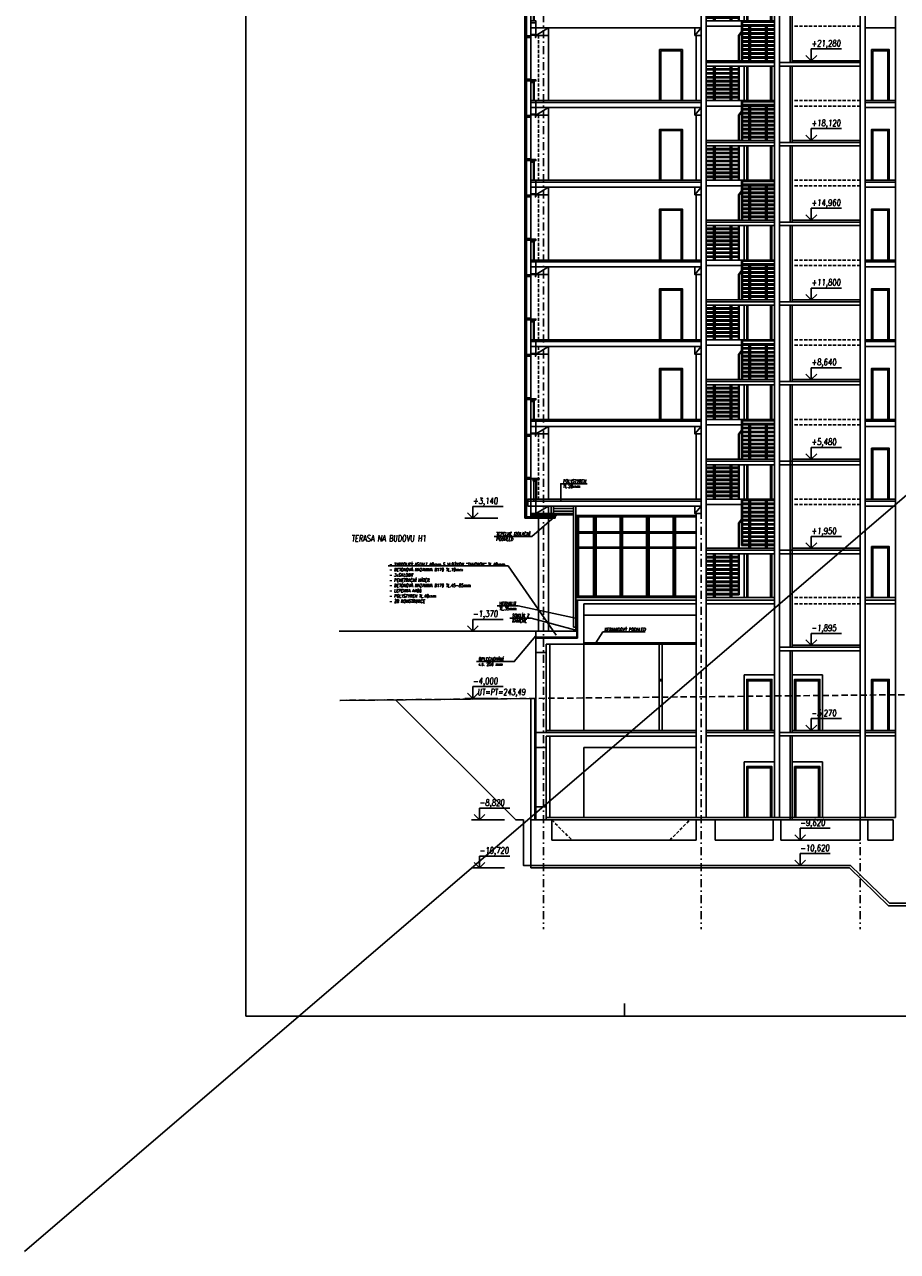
# Model space of a CAD drawing. Header units: millimetres. Extents: x -24606338 to 439687, y 151354 to 480404.
# Tile 83 of 93: x 230993 to 265587, y 315260 to 363900. Entities that reach past the tile are written whole.
import ezdxf

# ---------------------------------------------------------------- set-up
doc = ezdxf.new("R2010")
doc.units = ezdxf.units.MM
for name, pattern in [('DASHED', [0.75, 0.5, -0.25]), ('ČERCHOVANÁ', [25.4, 12.7, -6.35, 0, -6.35]), ('ČÁRKOVANÁ', [19.05, 12.7, -6.35])]:
    doc.linetypes.add(name, pattern=pattern)
for name, color, linetype in [('DVERE', 4, 'Continuous'), ('KOTY', 7, 'Continuous'), ('KOTY-DVERE', 8, 'Continuous'), ('LEGENDA', 7, 'Continuous'), ('NOVA', 240, 'Continuous'), ('OSY', 7, 'Continuous'), ('TENKA', 4, 'Continuous'), ('TLUSTA', 2, 'Continuous')]:
    doc.layers.add(name, color=color, linetype=linetype)
doc.styles.add('CS-ROMANS', font='romans.shx', dxfattribs={"width": 0.75, "oblique": 5})
doc.styles.add('CS-ROMANS_100', font='romans.shx', dxfattribs={"width": 0.75, "oblique": 5, "height": 200})
doc.styles.add('ROMANS', font='romans.shx', dxfattribs={"width": 0.75, "oblique": 5, "height": 200})
doc.linetypes.add('IZOLACE', pattern='A,0.00254,-2.54,[134,ltypeshp.shx,S=2.54,R=0,X=-2.54,Y=0],-5.08,[134,ltypeshp.shx,S=2.54,R=180,X=2.54,Y=0],-2.54', length=10.16254)

# ---------------------------------------------------------------- blocks, each defined once
blk = doc.blocks.new('BUDOVA_A_schodiste_pohled')
at = {"layer": 'DVERE'}
for points in [[(2700, 2945), (2700, 1580), (1500, 1580), (1500, 2945)], [(1600, 2945), (1600, 1580), (2600, 1580), (2600, 2945)], [(1650, 2945), (1650, 1580), (2550, 1580), (2550, 2945)]]:
    blk.add_lwpolyline(points, dxfattribs=at)
at = {"layer": 'TENKA'}
for points in [[(290, 1580), (290, 2945)], [(350, 1580), (350, 2945)], [(950, 1580), (950, 2945)], [(1010, 1580), (1010, 2945)], [(1270, 1580), (1270, 2945)], [(1300, 1580), (1300, 2945)], [(290, 2844), (0, 2844)], [(290, 2794), (0, 2794)], [(290, 2686), (0, 2686)], [(290, 2636), (0, 2636)], [(290, 2528), (0, 2528)], [(290, 2478), (0, 2478)], [(950, 2844), (350, 2844)], [(950, 2794), (350, 2794)], [(950, 2686), (350, 2686)], [(950, 2636), (350, 2636)], [(950, 2528), (350, 2528)], [(950, 2478), (350, 2478)], [(1270, 2844), (1010, 2844)], [(1270, 2794), (1010, 2794)], [(1270, 2686), (1010, 2686)], [(1270, 2636), (1010, 2636)], [(1270, 2528), (1010, 2528)], [(1270, 2478), (1010, 2478)], [(290, 2370), (0, 2370)], [(290, 2320), (0, 2320)], [(290, 2212), (0, 2212)], [(290, 2162), (0, 2162)], [(290, 2054), (0, 2054)], [(290, 2004), (0, 2004)], [(950, 2370), (350, 2370)], [(950, 2320), (350, 2320)], [(950, 2212), (350, 2212)], [(950, 2162), (350, 2162)], [(950, 2054), (350, 2054)], [(950, 2004), (350, 2004)], [(1270, 2370), (1010, 2370)], [(1270, 2320), (1010, 2320)], [(1270, 2212), (1010, 2212)], [(1270, 2162), (1010, 2162)], [(1270, 2054), (1010, 2054)], [(1270, 2004), (1010, 2004)], [(290, 1896), (0, 1896)], [(290, 1846), (0, 1846)], [(290, 1738), (0, 1738)], [(290, 1688), (0, 1688)], [(1400, 1580), (0, 1580)], [(950, 1896), (350, 1896)], [(950, 1846), (350, 1846)], [(950, 1738), (350, 1738)], [(950, 1688), (350, 1688)], [(1270, 1896), (1010, 1896)], [(1270, 1846), (1010, 1846)], [(1270, 1738), (1010, 1738)], [(1270, 1688), (1010, 1688)], [(1400, 1580), (1400, 0)], [(1400, 1580), (2700, 1580)], [(1430, 1580), (1430, 0)], [(1430, 1530), (2700, 1530)], [(1400, 1365), (0, 1365)], [(1430, 1422), (2700, 1422)], [(1430, 1372), (2700, 1372)], [(1430, 1264), (2700, 1264)], [(1430, 1214), (2700, 1214)], [(1430, 1106), (2700, 1106)], [(1430, 1056), (2700, 1056)], [(1690, 1264), (1690, 1372)], [(1690, 1106), (1690, 1214)], [(1690, 948), (1690, 1056)], [(1750, 1264), (1750, 1372)], [(1750, 1106), (1750, 1214)], [(1750, 948), (1750, 1056)], [(2350, 1264), (2350, 1372)], [(2350, 1106), (2350, 1214)], [(2350, 948), (2350, 1056)], [(2410, 1264), (2410, 1372)], [(2410, 1106), (2410, 1214)], [(2410, 948), (2410, 1056)], [(1430, 948), (2700, 948)], [(1430, 898), (2700, 898)], [(1430, 790), (2700, 790)], [(1430, 740), (2700, 740)], [(1430, 632), (2700, 632)], [(1430, 582), (2700, 582)], [(1690, 790), (1690, 898)], [(1690, 632), (1690, 740)], [(1690, 474), (1690, 582)], [(1750, 790), (1750, 898)], [(1750, 632), (1750, 740)], [(1750, 474), (1750, 582)], [(2350, 790), (2350, 898)], [(2350, 632), (2350, 740)], [(2350, 474), (2350, 582)], [(2410, 790), (2410, 898)], [(2410, 632), (2410, 740)], [(2410, 474), (2410, 582)], [(1430, 474), (2700, 474)], [(1430, 424), (2700, 424)], [(1430, 316), (2700, 316)], [(1430, 266), (2700, 266)], [(1430, 158), (2700, 158)], [(1430, 108), (2700, 108)], [(1690, 316), (1690, 424)], [(1690, 158), (1690, 266)], [(1690, 0), (1690, 108)], [(1750, 316), (1750, 424)], [(1750, 158), (1750, 266)], [(1750, 0), (1750, 108)], [(2350, 316), (2350, 424)], [(2350, 158), (2350, 266)], [(2350, 0), (2350, 108)], [(2410, 316), (2410, 424)], [(2410, 158), (2410, 266)], [(2410, 0), (2410, 108)]]:
    blk.add_lwpolyline(points, dxfattribs=at)
at = {"layer": 'TENKA', "color": 7}
for points in [[(1400, 1158), (1270, 1000)], [(1270, 0), (1270, 1000)], [(1400, 1122), (1300, 1000)], [(1300, 0), (1300, 1000)]]:
    blk.add_lwpolyline(points, dxfattribs=at)
blk = doc.blocks.new('VÝŠKOVÁ KÓTA 1')
at = {"ltscale": 0.25}
for p, q in [((0, 0), (-1.7, 1.7)), ((0, 3.76), (9.59, 3.76)), ((0, 0), (0, 3.76)), ((0, 0), (1.7, 1.7))]:
    blk.add_line(p, q, dxfattribs=at)
at = {"style": 'ROMANS', "oblique": 5, "width": 0.8}
blk.add_attdef('VÝŠKA', (0, 4.54), '', height=2, dxfattribs=at)
blk = doc.blocks.new('A$C2F1015B4')
at = {"layer": 'NOVA'}
for points in [[(-441, 2502), (-200, 2502), (-200, 2568), (-441, 2568)], [(0, 2592), (-200, 2592), (-200, 2617), (0, 2617)], [(0, 2502), (-25, 2502), (-25, 2592), (0, 2592)], [(-441, 788), (-200, 788), (-200, 852), (-441, 852)], [(-200, 820), (0, 820), (0, 780), (-20, 780), (-20, 800), (-200, 800)], [(-200, 800), (-34, 800), (-34, 780), (-200, 780)], [(-200, 780), (-100, 780), (-100, 715), (-200, 715)], [(0, -75), (-200, -75), (-200, 0), (0, 0)], [(0, -275), (-200, -275), (-200, -75), (0, -75)]]:
    blk.add_lwpolyline(points, close=True, dxfattribs=at)
for points in [[(-441, -592), (-441, 2568)], [(-411, 852), (-411, 2502)], [(-371, 852), (-371, 2502)], [(-200, -592), (-200, 2568)], [(-411, -592), (-411, 788)], [(-371, -592), (-371, 788)], [(-100, 780), (-100, 0)], [(-75, 800), (-75, 0)]]:
    blk.add_lwpolyline(points, dxfattribs=at)

msp = doc.modelspace()

# ---------------------------------------------------------------- linework, layer by layer
at = {"layer": 'DVERE'}
for points in [[(256162.025, 360885.271), (257062.025, 360885.271), (257062.025, 362905.271), (256162.025, 362905.271)], [(256212.025, 360885.271), (257012.025, 360885.271), (257012.025, 362855.271), (256212.025, 362855.271)], [(264562.027, 360885.271), (265262.027, 360885.271), (265262.027, 362905.271), (264562.027, 362905.271)], [(264612.027, 360885.271), (265212.027, 360885.271), (265212.027, 362855.271), (264612.027, 362855.271)], [(256162.025, 357725.271), (257062.025, 357725.271), (257062.025, 359745.271), (256162.025, 359745.271)], [(256212.025, 357725.271), (257012.025, 357725.271), (257012.025, 359695.271), (256212.025, 359695.271)], [(264562.027, 357725.271), (265262.027, 357725.271), (265262.027, 359745.271), (264562.027, 359745.271)], [(264612.027, 357725.271), (265212.027, 357725.271), (265212.027, 359695.271), (264612.027, 359695.271)], [(256162.025, 354565.271), (257062.025, 354565.271), (257062.025, 356585.271), (256162.025, 356585.271)], [(256212.025, 354565.271), (257012.025, 354565.271), (257012.025, 356535.271), (256212.025, 356535.271)], [(264562.027, 354565.271), (265262.027, 354565.271), (265262.027, 356585.271), (264562.027, 356585.271)], [(264612.027, 354565.271), (265212.027, 354565.271), (265212.027, 356535.271), (264612.027, 356535.271)], [(256162.025, 351405.271), (257062.025, 351405.271), (257062.025, 353425.271), (256162.025, 353425.271)], [(256212.025, 351405.271), (257012.025, 351405.271), (257012.025, 353375.271), (256212.025, 353375.271)], [(264562.027, 351405.271), (265262.027, 351405.271), (265262.027, 353425.271), (264562.027, 353425.271)], [(264612.027, 351405.271), (265212.027, 351405.271), (265212.027, 353375.271), (264612.027, 353375.271)], [(256162.025, 348245.271), (257062.025, 348245.271), (257062.025, 350265.271), (256162.025, 350265.271)], [(256212.025, 348245.271), (257012.025, 348245.271), (257012.025, 350215.271), (256212.025, 350215.271)], [(264562.027, 348245.271), (265262.027, 348245.271), (265262.027, 350265.271), (264562.027, 350265.271)], [(264612.027, 348245.271), (265212.027, 348245.271), (265212.027, 350215.271), (264612.027, 350215.271)], [(264562.027, 345085.271), (265262.027, 345085.271), (265262.027, 347105.271), (264562.027, 347105.271)], [(264612.027, 345085.271), (265212.027, 345085.271), (265212.027, 347055.271), (264612.027, 347055.271)], [(264562.027, 341185.271), (265262.027, 341185.271), (265262.027, 343205.271), (264562.027, 343205.271)], [(264612.027, 341185.271), (265212.027, 341185.271), (265212.027, 343155.271), (264612.027, 343155.271)], [(259512.025, 338115.271), (260712.025, 338115.271), (260712.025, 335915.271), (259512.025, 335915.271)], [(261412.025, 338115.271), (262612.025, 338115.271), (262612.025, 335915.271), (261412.025, 335915.271)], [(256137.025, 337935.271), (256262.025, 337935.271), (256262.025, 337885.271), (256137.025, 337885.271)], [(256137.025, 335915.271), (256262.025, 335915.271), (256262.025, 337935.271), (256137.025, 337935.271)], [(259612.025, 335915.271), (260612.025, 335915.271), (260612.025, 337935.271), (259612.025, 337935.271)], [(259662.025, 335915.271), (260562.025, 335915.271), (260562.025, 337885.271), (259662.025, 337885.271)], [(261512.025, 335915.271), (262512.025, 335915.271), (262512.025, 337935.271), (261512.025, 337935.271)], [(261562.025, 335915.271), (262462.025, 335915.271), (262462.025, 337885.271), (261562.025, 337885.271)], [(264562.027, 335915.271), (265262.027, 335915.271), (265262.027, 337935.271), (264562.027, 337935.271)], [(264612.027, 335915.271), (265212.027, 335915.271), (265212.027, 337885.271), (264612.027, 337885.271)], [(259512.025, 334665.271), (260712.025, 334665.271), (260712.025, 332465.271), (259512.025, 332465.271)], [(261412.025, 334665.271), (262612.025, 334665.271), (262612.025, 332465.271), (261412.025, 332465.271)], [(259612.025, 332465.271), (260612.025, 332465.271), (260612.025, 334485.271), (259612.025, 334485.271)], [(259662.025, 332465.271), (260562.025, 332465.271), (260562.025, 334435.271), (259662.025, 334435.271)], [(261512.025, 332465.271), (262512.025, 332465.271), (262512.025, 334485.271), (261512.025, 334485.271)], [(261562.025, 332465.271), (262462.025, 332465.271), (262462.025, 334435.271), (261562.025, 334435.271)]]:
    msp.add_lwpolyline(points, close=True, dxfattribs=at)
for points in [[(260712.025, 346450.271), (260712.025, 345085.271), (259512.025, 345085.271), (259512.025, 346450.271)], [(259612.025, 346450.271), (259612.025, 345085.271), (260612.025, 345085.271), (260612.025, 346450.271)], [(259662.025, 346450.271), (259662.025, 345085.271), (260562.025, 345085.271), (260562.025, 346450.271)], [(260712.025, 342920.271), (260712.025, 341185.271), (259512.025, 341185.271), (259512.025, 342920.271)], [(259612.025, 342920.271), (259612.025, 341185.271), (260612.025, 341185.271), (260612.025, 342920.271)], [(259662.025, 342920.271), (259662.025, 341185.271), (260562.025, 341185.271), (260562.025, 342920.271)], [(265412.025, 332365.271), (265412.025, 331565.271)], [(257612.025, 331565.271), (251887.025, 331565.271)], [(260662.025, 331565.271), (258362.025, 331565.271)], [(264112.025, 331565.271), (260962.025, 331565.271)], [(265412.025, 331565.271), (264412.025, 331565.271)], [(263727.489, 330565.271), (251062.025, 330565.271)], [(263687.025, 330465.271), (251062.025, 330465.271)], [(268187.025, 328965.271), (265237.025, 328965.271)], [(268146.56, 329065.271), (265277.489, 329065.271)]]:
    msp.add_lwpolyline(points, dxfattribs=at)
at = {"layer": 'KOTY', "linetype": 'ByBlock'}
for p, q in [((261850.888, 362465.271), (263167.982, 362465.271)), ((261850.888, 359305.271), (263167.982, 359305.271)), ((261850.888, 356145.271), (263167.982, 356145.271)), ((261850.888, 352985.271), (263167.982, 352985.271)), ((261850.888, 349825.271), (263167.982, 349825.271)), ((261850.888, 346665.271), (263167.982, 346665.271)), ((248436.931, 344325.271), (249754.026, 344325.271)), ((261850.888, 343135.271), (263167.982, 343135.271)), ((248436.931, 339850.271), (249754.026, 339850.271)), ((261850.888, 339290.271), (263167.982, 339290.271)), ((248436.931, 337185.271), (249754.026, 337185.271)), ((261850.888, 335915.271), (263167.982, 335915.271)), ((248699.934, 332365.271), (250017.028, 332365.271)), ((261405.024, 331565.271), (262722.119, 331565.271)), ((248699.934, 330465.271), (250017.028, 330465.271)), ((261405.024, 330565.271), (262722.119, 330565.271))]:
    msp.add_line(p, q, dxfattribs=at)
at = {"layer": 'KOTY-DVERE'}
for points in [[(253291.017, 345695.793), (252245.985, 345695.793), (252245.985, 345047.382)], [(249598.579, 343603.394), (251099.106, 343603.394), (252090.538, 344460.271)], [(245399.144, 342443.96), (250154.149, 342443.96), (252060.539, 339692.717)], [(249720.007, 340851.097), (250559.299, 340851.097), (252899.86, 340347.771)], [(250230.018, 340367.044), (251069.31, 340367.044), (252842.025, 339895.184)], [(248900.789, 338644.532), (250401.316, 338644.532), (251262.025, 339663.576)], [(255593.478, 339821.308), (253912.596, 339821.308), (253638.187, 339390.271)]]:
    msp.add_lwpolyline(points, dxfattribs=at)
at = {"layer": 'LEGENDA'}
msp.add_line((230993.257, 315260.417), (395662.394, 456533.214), dxfattribs=at)
msp.add_lwpolyline([(239766.879, 324585.271), (296766.879, 324585.271), (296766.879, 413685.271), (239766.879, 413685.271)], close=True, dxfattribs=at)
msp.add_lwpolyline([(254766.879, 324585.271), (254766.879, 325085.271)], dxfattribs=at)
at = {"layer": 'NOVA', "linetype": 'IZOLACE', "ltscale": 9.5}
for p, q in [((251862.025, 344510.271), (251862.025, 344810.271)), ((251962.025, 344710.271), (252742.025, 344710.271))]:
    msp.add_line(p, q, dxfattribs=at)
at = {"layer": 'NOVA'}
for p, q in [((251962.025, 344349.199), (251962.025, 344810.271)), ((251962.025, 344610.271), (252742.025, 344610.271)), ((251992.025, 344349.199), (251992.025, 344515.271)), ((252022.025, 344325.271), (252022.025, 344460.271))]:
    msp.add_line(p, q, dxfattribs=at)
for points in [[(250821.081, 347587.771), (251062.025, 347587.771), (251062.025, 347652.771), (250821.081, 347652.771)], [(251262.025, 347677.771), (251062.025, 347677.771), (251062.025, 347702.771), (251262.025, 347702.771)], [(251262.025, 347587.771), (251237.025, 347587.771), (251237.025, 347677.771), (251262.025, 347677.771)], [(250821.081, 345872.771), (251062.025, 345872.771), (251062.025, 345937.771), (250821.081, 345937.771)], [(251062.025, 345905.271), (251382.025, 345905.271), (251382.025, 345865.271), (251362.025, 345865.271), (251362.025, 345885.271), (251062.025, 345885.271)], [(251148.686, 345885.271), (251348.525, 345885.271), (251348.525, 345865.271), (251148.686, 345865.271)], [(251155.983, 345865.271), (251255.983, 345865.271), (251255.983, 345800.271), (251155.983, 345800.271)], [(251262.025, 345010.271), (250942.025, 345010.271), (250942.025, 345085.271), (251262.025, 345085.271)], [(251262.025, 344810.271), (250942.025, 344810.271), (250942.025, 345010.271), (251262.025, 345010.271)], [(250821.081, 344325.271), (251062.025, 344325.271), (251062.025, 344390.271), (250821.081, 344390.271)]]:
    msp.add_lwpolyline(points, close=True, dxfattribs=at)
for points in [[(250821.081, 344390.271), (250821.081, 347652.771)], [(250851.081, 345937.771), (250851.081, 347587.771)], [(250891.081, 345937.771), (250891.081, 347587.771)], [(251062.025, 344390.271), (251062.025, 347652.771)], [(250851.081, 344390.271), (250851.081, 345872.771)], [(250891.081, 344390.271), (250891.081, 345872.771)], [(251180.983, 345865.271), (251180.983, 345010.271)], [(251255.983, 345865.271), (251255.983, 345085.271)], [(251280.983, 345885.271), (251280.983, 345085.271)], [(251262.025, 344510.271), (251062.025, 344510.271)], [(251062.025, 344410.271), (251962.025, 344410.271)], [(251062.025, 344380.271), (251962.025, 344380.271)], [(251962.025, 344510.271), (251762.025, 344510.271)], [(252742.025, 344515.271), (251962.025, 344515.271)], [(252742.025, 344485.271), (251992.025, 344485.271)], [(252742.025, 344460.271), (252022.025, 344460.271)], [(250942.025, 344325.271), (252022.025, 344325.271)], [(251062.025, 344350.271), (252022.025, 344350.271)]]:
    msp.add_lwpolyline(points, dxfattribs=at)
at = {"layer": 'NOVA', "linetype": 'IZOLACE', "ltscale": 4.5}
msp.add_lwpolyline([(251062.025, 344460.271), (251962.025, 344460.271)], dxfattribs=at)
at = {"layer": 'NOVA', "linetype": 'IZOLACE', "ltscale": 2.5}
msp.add_lwpolyline([(251062.025, 344380.271), (251962.025, 344380.271)], dxfattribs=at)
at = {"layer": 'OSY', "linetype": 'ČERCHOVANÁ', "ltscale": 25}
for p, q in [((251562.025, 404960.271), (251562.025, 328042.048)), ((257812.025, 404960.271), (257812.025, 328042.048)), ((264112.025, 404960.271), (264112.025, 328042.048)), ((264112.025, 353449.137), (264112.025, 344671.729))]:
    msp.add_line(p, q, dxfattribs=at)
at = {"layer": 'OSY', "linetype": 'DASHED', "ltscale": 500}
msp.add_lwpolyline([(243494.447, 337106.841), (282492.112, 337500.604)], dxfattribs=at)
at = {"layer": 'TENKA'}
for points in [[(260712.025, 363830.271), (258012.025, 363830.271)], [(251262.025, 363470.271), (251762.025, 363770.271)], [(251762.025, 363770.271), (251762.025, 360885.271)], [(257562.025, 363470.271), (257812.025, 363770.271)], [(257612.025, 363470.271), (257612.025, 360885.271)], [(260712.025, 362390.271), (258012.025, 362390.271)], [(264112.025, 362390.271), (261412.025, 362390.271)], [(257812.025, 360810.271), (251262.025, 360810.271)], [(251262.025, 360310.271), (251762.025, 360610.271)], [(251762.025, 360610.271), (251762.025, 357725.271)], [(257562.025, 360310.271), (257812.025, 360610.271)], [(260712.025, 360885.271), (258012.025, 360885.271)], [(260712.025, 360670.271), (258012.025, 360670.271)], [(265512.025, 360810.271), (264312.025, 360810.271)], [(257612.025, 360310.271), (257612.025, 357725.271)], [(260712.025, 359230.271), (258012.025, 359230.271)], [(264112.025, 359230.271), (261412.025, 359230.271)], [(257812.025, 357650.271), (251262.025, 357650.271)], [(260712.025, 357725.271), (258012.025, 357725.271)], [(260712.025, 357510.271), (258012.025, 357510.271)], [(265512.025, 357650.271), (264312.025, 357650.271)], [(251262.025, 357150.271), (251762.025, 357450.271)], [(251762.025, 357450.271), (251762.025, 354565.271)], [(257562.025, 357150.271), (257812.025, 357450.271)], [(257612.025, 357150.271), (257612.025, 354565.271)], [(260712.025, 356070.271), (258012.025, 356070.271)], [(264112.025, 356070.271), (261412.025, 356070.271)], [(257812.025, 354490.271), (251262.025, 354490.271)], [(251262.025, 353990.271), (251762.025, 354290.271)], [(251762.025, 354290.271), (251762.025, 351405.271)], [(257562.025, 353990.271), (257812.025, 354290.271)], [(260712.025, 354565.271), (258012.025, 354565.271)], [(260712.025, 354350.271), (258012.025, 354350.271)], [(265512.025, 354490.271), (264312.025, 354490.271)], [(257612.025, 353990.271), (257612.025, 351405.271)], [(260712.025, 352910.271), (258012.025, 352910.271)], [(264112.025, 352910.271), (261412.025, 352910.271)], [(257812.025, 351330.271), (251262.025, 351330.271)], [(260712.025, 351405.271), (258012.025, 351405.271)], [(260712.025, 351190.271), (258012.025, 351190.271)], [(265512.025, 351330.271), (264312.025, 351330.271)], [(251262.025, 350830.271), (251762.025, 351130.271)], [(251762.025, 351130.271), (251762.025, 348245.271)], [(257562.025, 350830.271), (257812.025, 351130.271)], [(257612.025, 350830.271), (257612.025, 348245.271)], [(260712.025, 349750.271), (258012.025, 349750.271)], [(264112.025, 349750.271), (261412.025, 349750.271)], [(257812.025, 348170.271), (251262.025, 348170.271)], [(251262.025, 347670.271), (251762.025, 347970.271)], [(251762.025, 347970.271), (251762.025, 345085.271)], [(257562.025, 347670.271), (257812.025, 347970.271)], [(265512.025, 348170.271), (264312.025, 348170.271)], [(257612.025, 347670.271), (257612.025, 345085.271)], [(260712.025, 346590.271), (258012.025, 346590.271)], [(258302.025, 346349.271), (258012.025, 346349.271)], [(258302.025, 345085.271), (258302.025, 346450.271)], [(258362.025, 345085.271), (258362.025, 346450.271)], [(258962.025, 346349.271), (258362.025, 346349.271)], [(258962.025, 345085.271), (258962.025, 346450.271)], [(259022.025, 345085.271), (259022.025, 346450.271)], [(259282.025, 346349.271), (259022.025, 346349.271)], [(259282.025, 345085.271), (259282.025, 346450.271)], [(259312.025, 345085.271), (259312.025, 346450.271)], [(264112.025, 346590.271), (261412.025, 346590.271)], [(258302.025, 346299.271), (258012.025, 346299.271)], [(258302.025, 346191.271), (258012.025, 346191.271)], [(258302.025, 346141.271), (258012.025, 346141.271)], [(258302.025, 346033.271), (258012.025, 346033.271)], [(258302.025, 345983.271), (258012.025, 345983.271)], [(258302.025, 345875.271), (258012.025, 345875.271)], [(258962.025, 346299.271), (258362.025, 346299.271)], [(258962.025, 346191.271), (258362.025, 346191.271)], [(258962.025, 346141.271), (258362.025, 346141.271)], [(258962.025, 346033.271), (258362.025, 346033.271)], [(258962.025, 345983.271), (258362.025, 345983.271)], [(258962.025, 345875.271), (258362.025, 345875.271)], [(259282.025, 346299.271), (259022.025, 346299.271)], [(259282.025, 346191.271), (259022.025, 346191.271)], [(259282.025, 346141.271), (259022.025, 346141.271)], [(259282.025, 346033.271), (259022.025, 346033.271)], [(259282.025, 345983.271), (259022.025, 345983.271)], [(259282.025, 345875.271), (259022.025, 345875.271)], [(258302.025, 345825.271), (258012.025, 345825.271)], [(258302.025, 345717.271), (258012.025, 345717.271)], [(258302.025, 345667.271), (258012.025, 345667.271)], [(258302.025, 345559.271), (258012.025, 345559.271)], [(258302.025, 345509.271), (258012.025, 345509.271)], [(258302.025, 345401.271), (258012.025, 345401.271)], [(258302.025, 345351.271), (258012.025, 345351.271)], [(258962.025, 345825.271), (258362.025, 345825.271)], [(258962.025, 345717.271), (258362.025, 345717.271)], [(258962.025, 345667.271), (258362.025, 345667.271)], [(258962.025, 345559.271), (258362.025, 345559.271)], [(258962.025, 345509.271), (258362.025, 345509.271)], [(258962.025, 345401.271), (258362.025, 345401.271)], [(258962.025, 345351.271), (258362.025, 345351.271)], [(259282.025, 345825.271), (259022.025, 345825.271)], [(259282.025, 345717.271), (259022.025, 345717.271)], [(259282.025, 345667.271), (259022.025, 345667.271)], [(259282.025, 345559.271), (259022.025, 345559.271)], [(259282.025, 345509.271), (259022.025, 345509.271)], [(259282.025, 345401.271), (259022.025, 345401.271)], [(259282.025, 345351.271), (259022.025, 345351.271)], [(257812.025, 345010.271), (251262.025, 345010.271)], [(258302.025, 345243.271), (258012.025, 345243.271)], [(258302.025, 345193.271), (258012.025, 345193.271)], [(259412.025, 345085.271), (258012.025, 345085.271)], [(259412.025, 344870.271), (258012.025, 344870.271)], [(258962.025, 345243.271), (258362.025, 345243.271)], [(258962.025, 345193.271), (258362.025, 345193.271)], [(259282.025, 345243.271), (259022.025, 345243.271)], [(259282.025, 345193.271), (259022.025, 345193.271)], [(259412.025, 345085.271), (260712.025, 345085.271)], [(259412.025, 345085.271), (259412.025, 343247.771), (260712.025, 343247.771)], [(259442.025, 345085.271), (259442.025, 343247.771)], [(259442.025, 345035.271), (260712.025, 345035.271)], [(259442.025, 344922.771), (260712.025, 344922.771)], [(259442.025, 344872.771), (260712.025, 344872.771)], [(259702.025, 344922.771), (259702.025, 345035.271)], [(259702.025, 344760.271), (259702.025, 344872.771)], [(259762.025, 344922.771), (259762.025, 345035.271)], [(259762.025, 344760.271), (259762.025, 344872.771)], [(260362.025, 344922.771), (260362.025, 345035.271)], [(260362.025, 344760.271), (260362.025, 344872.771)], [(260422.025, 344922.771), (260422.025, 345035.271)], [(260422.025, 344760.271), (260422.025, 344872.771)], [(265512.025, 345010.271), (264312.025, 345010.271)], [(251262.025, 344510.271), (251762.025, 344810.271)], [(251362.025, 344510.271), (251362.025, 339850.271)], [(251762.025, 344810.271), (251762.025, 339850.271)], [(252742.025, 344810.271), (252742.025, 340005.271)], [(252842.025, 344810.271), (252842.025, 341185.271)], [(257612.025, 344435.271), (252842.025, 344435.271)], [(257612.025, 344385.271), (252842.025, 344385.271)], [(252892.025, 344435.271), (252892.025, 341185.271)], [(252942.025, 344435.271), (252942.025, 341185.271)], [(253542.025, 344435.271), (253542.025, 341185.271)], [(253592.025, 344435.271), (253592.025, 341185.271)], [(253642.025, 344435.271), (253642.025, 341185.271)], [(254592.025, 344435.271), (254592.025, 341185.271)], [(254642.025, 344435.271), (254642.025, 341185.271)], [(254692.025, 344435.271), (254692.025, 341185.271)], [(255642.025, 344435.271), (255642.025, 341185.271)], [(255692.025, 344435.271), (255692.025, 341185.271)], [(255742.025, 344435.271), (255742.025, 341185.271)], [(256692.025, 344435.271), (256692.025, 341185.271)], [(256742.025, 344435.271), (256742.025, 341185.271)], [(256792.025, 344435.271), (256792.025, 341185.271)], [(257562.025, 344510.271), (257812.025, 344810.271)], [(259442.025, 344760.271), (260712.025, 344760.271)], [(259442.025, 344710.271), (260712.025, 344710.271)], [(259442.025, 344597.771), (260712.025, 344597.771)], [(259442.025, 344547.771), (260712.025, 344547.771)], [(259442.025, 344435.271), (260712.025, 344435.271)], [(259442.025, 344385.271), (260712.025, 344385.271)], [(259702.025, 344597.771), (259702.025, 344710.271)], [(259702.025, 344435.271), (259702.025, 344547.771)], [(259702.025, 344272.771), (259702.025, 344385.271)], [(259762.025, 344597.771), (259762.025, 344710.271)], [(259762.025, 344435.271), (259762.025, 344547.771)], [(259762.025, 344272.771), (259762.025, 344385.271)], [(260362.025, 344597.771), (260362.025, 344710.271)], [(260362.025, 344435.271), (260362.025, 344547.771)], [(260362.025, 344272.771), (260362.025, 344385.271)], [(260422.025, 344597.771), (260422.025, 344710.271)], [(260422.025, 344435.271), (260422.025, 344547.771)], [(260422.025, 344272.771), (260422.025, 344385.271)], [(259442.025, 344272.771), (260712.025, 344272.771)], [(259442.025, 344222.771), (260712.025, 344222.771)], [(259442.025, 344110.271), (260712.025, 344110.271)], [(259442.025, 344060.271), (260712.025, 344060.271)], [(259442.025, 343947.771), (260712.025, 343947.771)], [(259442.025, 343897.771), (260712.025, 343897.771)], [(259702.025, 344110.271), (259702.025, 344222.771)], [(259702.025, 343947.771), (259702.025, 344060.271)], [(259702.025, 343785.271), (259702.025, 343897.771)], [(259762.025, 344110.271), (259762.025, 344222.771)], [(259762.025, 343947.771), (259762.025, 344060.271)], [(259762.025, 343785.271), (259762.025, 343897.771)], [(260362.025, 344110.271), (260362.025, 344222.771)], [(260362.025, 343947.771), (260362.025, 344060.271)], [(260362.025, 343785.271), (260362.025, 343897.771)], [(260422.025, 344110.271), (260422.025, 344222.771)], [(260422.025, 343947.771), (260422.025, 344060.271)], [(260422.025, 343785.271), (260422.025, 343897.771)], [(257612.025, 343785.271), (252912.025, 343785.271)], [(257612.025, 343735.271), (252912.025, 343735.271)], [(259442.025, 343785.271), (260712.025, 343785.271)], [(259442.025, 343735.271), (260712.025, 343735.271)], [(259442.025, 343622.771), (260712.025, 343622.771)], [(259442.025, 343572.771), (260712.025, 343572.771)], [(259442.025, 343460.271), (260712.025, 343460.271)], [(259442.025, 343410.271), (260712.025, 343410.271)], [(259702.025, 343622.771), (259702.025, 343735.271)], [(259702.025, 343460.271), (259702.025, 343572.771)], [(259702.025, 343297.771), (259702.025, 343410.271)], [(259762.025, 343622.771), (259762.025, 343735.271)], [(259762.025, 343460.271), (259762.025, 343572.771)], [(259762.025, 343297.771), (259762.025, 343410.271)], [(260362.025, 343622.771), (260362.025, 343735.271)], [(260362.025, 343460.271), (260362.025, 343572.771)], [(260362.025, 343297.771), (260362.025, 343410.271)], [(260422.025, 343622.771), (260422.025, 343735.271)], [(260422.025, 343460.271), (260422.025, 343572.771)], [(260422.025, 343297.771), (260422.025, 343410.271)], [(257612.025, 343185.271), (252912.025, 343185.271)], [(257612.025, 343135.271), (252912.025, 343135.271)], [(260712.025, 343060.271), (258012.025, 343060.271)], [(259312.025, 342920.271), (259312.025, 341297.771), (258012.025, 341297.771)], [(258302.025, 342810.271), (258302.025, 342920.271)], [(258362.025, 342810.271), (258362.025, 342920.271)], [(258962.025, 342810.271), (258962.025, 342920.271)], [(259022.025, 342810.271), (259022.025, 342920.271)], [(259282.025, 342920.271), (259282.025, 341297.771)], [(259442.025, 343297.771), (260712.025, 343297.771)], [(259702.025, 343139.771), (259702.025, 343247.771)], [(259762.025, 343139.771), (259762.025, 343247.771)], [(260362.025, 343139.771), (260362.025, 343247.771)], [(260422.025, 343139.771), (260422.025, 343247.771)], [(264112.025, 343060.271), (261412.025, 343060.271)], [(259282.025, 342810.271), (258012.025, 342810.271)], [(259282.025, 342760.271), (258012.025, 342760.271)], [(259282.025, 342647.771), (258012.025, 342647.771)], [(259282.025, 342597.771), (258012.025, 342597.771)], [(259282.025, 342485.271), (258012.025, 342485.271)], [(259282.025, 342435.271), (258012.025, 342435.271)], [(258302.025, 342647.771), (258302.025, 342760.271)], [(258302.025, 342485.271), (258302.025, 342597.771)], [(258302.025, 342322.771), (258302.025, 342435.271)], [(258362.025, 342647.771), (258362.025, 342760.271)], [(258362.025, 342485.271), (258362.025, 342597.771)], [(258362.025, 342322.771), (258362.025, 342435.271)], [(258962.025, 342647.771), (258962.025, 342760.271)], [(258962.025, 342485.271), (258962.025, 342597.771)], [(258962.025, 342322.771), (258962.025, 342435.271)], [(259022.025, 342647.771), (259022.025, 342760.271)], [(259022.025, 342485.271), (259022.025, 342597.771)], [(259022.025, 342322.771), (259022.025, 342435.271)], [(259282.025, 342322.771), (258012.025, 342322.771)], [(259282.025, 342272.771), (258012.025, 342272.771)], [(259282.025, 342160.271), (258012.025, 342160.271)], [(259282.025, 342110.271), (258012.025, 342110.271)], [(259282.025, 341997.771), (258012.025, 341997.771)], [(259282.025, 341947.771), (258012.025, 341947.771)], [(258302.025, 342160.271), (258302.025, 342272.771)], [(258302.025, 341997.771), (258302.025, 342110.271)], [(258302.025, 341835.271), (258302.025, 341947.771)], [(258362.025, 342160.271), (258362.025, 342272.771)], [(258362.025, 341997.771), (258362.025, 342110.271)], [(258362.025, 341835.271), (258362.025, 341947.771)], [(258962.025, 342160.271), (258962.025, 342272.771)], [(258962.025, 341997.771), (258962.025, 342110.271)], [(258962.025, 341835.271), (258962.025, 341947.771)], [(259022.025, 342160.271), (259022.025, 342272.771)], [(259022.025, 341997.771), (259022.025, 342110.271)], [(259022.025, 341835.271), (259022.025, 341947.771)], [(259282.025, 341835.271), (258012.025, 341835.271)], [(259282.025, 341785.271), (258012.025, 341785.271)], [(259282.025, 341672.771), (258012.025, 341672.771)], [(259282.025, 341622.771), (258012.025, 341622.771)], [(259282.025, 341510.271), (258012.025, 341510.271)], [(259282.025, 341460.271), (258012.025, 341460.271)], [(258302.025, 341672.771), (258302.025, 341785.271)], [(258302.025, 341510.271), (258302.025, 341622.771)], [(258302.025, 341347.771), (258302.025, 341460.271)], [(258362.025, 341672.771), (258362.025, 341785.271)], [(258362.025, 341510.271), (258362.025, 341622.771)], [(258362.025, 341347.771), (258362.025, 341460.271)], [(258962.025, 341672.771), (258962.025, 341785.271)], [(258962.025, 341510.271), (258962.025, 341622.771)], [(258962.025, 341347.771), (258962.025, 341460.271)], [(259022.025, 341672.771), (259022.025, 341785.271)], [(259022.025, 341510.271), (259022.025, 341622.771)], [(259022.025, 341347.771), (259022.025, 341460.271)], [(257612.025, 341085.271), (252842.025, 341085.271)], [(252877.025, 341085.271), (252877.025, 339610.271)], [(257612.025, 341235.271), (252912.025, 341235.271)], [(252912.025, 341085.271), (252912.025, 339570.271)], [(259282.025, 341347.771), (258012.025, 341347.771)], [(260712.025, 341085.271), (258012.025, 341085.271)], [(258302.025, 341189.771), (258302.025, 341297.771)], [(258362.025, 341189.771), (258362.025, 341297.771)], [(258962.025, 341189.771), (258962.025, 341297.771)], [(259022.025, 341189.771), (259022.025, 341297.771)], [(265512.025, 341085.271), (264312.025, 341085.271)], [(253162.025, 340485.271), (257612.025, 340485.271)], [(252842.025, 340005.271), (252742.025, 340005.271)], [(252912.025, 339610.271), (251262.025, 339610.271)], [(252912.025, 339570.271), (251262.025, 339570.271)], [(251812.025, 339340.271), (251812.025, 335915.271)], [(253162.025, 339390.271), (257612.025, 339390.271)], [(253162.025, 339340.271), (253162.025, 335915.271)], [(253162.025, 339340.271), (257612.025, 339340.271)], [(264112.025, 339215.271), (261412.025, 339215.271)], [(251662.025, 339010.271), (251262.025, 339010.271)], [(251062.025, 330565.271), (250762.025, 330565.271), (250762.025, 332365.271), (250462.025, 332365.271), (245698.203, 337129.092)], [(251062.025, 337185.271), (251062.025, 330465.271)], [(251212.025, 337185.271), (251212.025, 332365.271)], [(251262.025, 337185.271), (251262.025, 332365.271)], [(257612.025, 335840.271), (251262.025, 335840.271)], [(251812.025, 335690.271), (251812.025, 332465.271)], [(260712.025, 335840.271), (258012.025, 335840.271)], [(264112.025, 335840.271), (261412.025, 335840.271)], [(265512.025, 335840.271), (264312.025, 335840.271)], [(251662.025, 335240.271), (251262.025, 335240.271)], [(257612.025, 335240.271), (253162.025, 335240.271)], [(253162.025, 335240.271), (253162.025, 332465.271)], [(251662.025, 332885.271), (251262.025, 332885.271)], [(265412.025, 332365.271), (251062.025, 332365.271)], [(251887.025, 332365.271), (251887.025, 331565.271)], [(257612.025, 332365.271), (257612.025, 331565.271)], [(258362.025, 332365.271), (258362.025, 331565.271)], [(260662.025, 332365.271), (260662.025, 331565.271)], [(260962.025, 332365.271), (260962.025, 331565.271)], [(264112.025, 332365.271), (264112.025, 331565.271)], [(264112.025, 332365.271), (264112.025, 331565.271)], [(264412.025, 332365.271), (264412.025, 331565.271)], [(265237.025, 328965.271), (263687.025, 330465.271)], [(265277.489, 329065.271), (263727.489, 330565.271)]]:
    msp.add_lwpolyline(points, dxfattribs=at)
at = {"layer": 'TENKA', "linetype": 'ČÁRKOVANÁ', "ltscale": 10}
for points in [[(264112.025, 363830.271), (261412.025, 363830.271)], [(251362.025, 363470.271), (251362.025, 360885.271)], [(264112.025, 360885.271), (261412.025, 360885.271)], [(264112.025, 360670.271), (261412.025, 360670.271)], [(251362.025, 360310.271), (251362.025, 357725.271)], [(264112.025, 357725.271), (261412.025, 357725.271)], [(264112.025, 357510.271), (261412.025, 357510.271)], [(251362.025, 357150.271), (251362.025, 354565.271)], [(264112.025, 354565.271), (261412.025, 354565.271)], [(264112.025, 354350.271), (261412.025, 354350.271)], [(251362.025, 353990.271), (251362.025, 351405.271)], [(264112.025, 351405.271), (261412.025, 351405.271)], [(264112.025, 351190.271), (261412.025, 351190.271)], [(251362.025, 351130.271), (251362.025, 348245.271)], [(264112.025, 348245.271), (261412.025, 348245.271)], [(264112.025, 348030.271), (261412.025, 348030.271)], [(251362.025, 347670.271), (251362.025, 345085.271)], [(264112.025, 345085.271), (261412.025, 345085.271)], [(264112.025, 344870.271), (261412.025, 344870.271)], [(264112.025, 341185.271), (261412.025, 341185.271)], [(264112.025, 341185.271), (261412.025, 341185.271)], [(264112.025, 340935.271), (261412.025, 340935.271)], [(251887.025, 332365.271), (252687.025, 331565.271)], [(256562.025, 331565.271), (257362.025, 332365.271)]]:
    msp.add_lwpolyline(points, dxfattribs=at)
at = {"layer": 'TENKA', "color": 7}
for points in [[(259412.025, 344293.271), (259282.025, 344135.271)], [(259282.025, 343135.271), (259282.025, 344135.271)], [(259412.025, 344256.809), (259312.025, 344135.271)], [(259312.025, 343135.271), (259312.025, 344135.271)]]:
    msp.add_lwpolyline(points, dxfattribs=at)
at = {"layer": 'TLUSTA'}
for points in [[(260912.025, 402980.271), (260912.025, 332465.271)], [(264112.025, 402980.271), (264112.025, 332465.271)], [(264112.025, 402980.271), (264112.025, 332465.271)], [(264312.025, 402980.271), (264312.025, 332465.271)], [(265512.025, 402980.271), (265512.025, 332465.271)], [(257812.025, 398530.271), (257812.025, 344510.271)], [(258012.025, 398590.271), (258012.025, 332465.271)], [(260712.025, 398590.271), (260712.025, 332465.271)], [(261337.025, 365410.271), (261337.025, 362390.271)], [(261412.025, 365410.271), (261412.025, 362390.271)], [(251262.025, 363770.271), (251262.025, 364045.271)], [(257812.025, 363770.271), (251262.025, 363770.271)], [(265512.025, 363770.271), (264312.025, 363770.271)], [(260712.025, 362465.271), (258012.025, 362465.271)], [(261412.025, 362390.271), (260912.025, 362390.271)], [(264112.025, 362465.271), (261412.025, 362465.271)], [(260712.025, 362250.271), (258012.025, 362250.271)], [(264112.025, 362250.271), (260912.025, 362250.271)], [(261337.025, 362250.271), (261337.025, 359230.271)], [(261412.025, 362250.271), (261412.025, 359230.271)], [(257812.025, 360885.271), (251262.025, 360885.271)], [(251262.025, 360610.271), (251262.025, 360885.271)], [(257812.025, 360610.271), (251262.025, 360610.271)], [(265512.025, 360885.271), (264312.025, 360885.271)], [(265512.025, 360610.271), (264312.025, 360610.271)], [(260712.025, 359305.271), (258012.025, 359305.271)], [(260712.025, 359090.271), (258012.025, 359090.271)], [(261412.025, 359230.271), (260912.025, 359230.271)], [(264112.025, 359090.271), (260912.025, 359090.271)], [(261337.025, 359090.271), (261337.025, 356070.271)], [(264112.025, 359305.271), (261412.025, 359305.271)], [(261412.025, 359090.271), (261412.025, 356070.271)], [(257812.025, 357725.271), (251262.025, 357725.271)], [(251262.025, 357450.271), (251262.025, 357725.271)], [(265512.025, 357725.271), (264312.025, 357725.271)], [(257812.025, 357450.271), (251262.025, 357450.271)], [(265512.025, 357450.271), (264312.025, 357450.271)], [(260712.025, 356145.271), (258012.025, 356145.271)], [(261412.025, 356070.271), (260912.025, 356070.271)], [(264112.025, 356145.271), (261412.025, 356145.271)], [(260712.025, 355930.271), (258012.025, 355930.271)], [(264112.025, 355930.271), (260912.025, 355930.271)], [(261337.025, 355930.271), (261337.025, 352910.271)], [(261412.025, 355930.271), (261412.025, 352910.271)], [(257812.025, 354565.271), (251262.025, 354565.271)], [(251262.025, 354290.271), (251262.025, 354565.271)], [(257812.025, 354290.271), (251262.025, 354290.271)], [(251762.025, 353990.271), (251262.025, 353990.271), (251262.025, 354290.271), (251762.025, 354290.271), (251762.025, 353990.271)], [(265512.025, 354565.271), (264312.025, 354565.271)], [(265512.025, 354290.271), (264312.025, 354290.271)], [(260712.025, 352985.271), (258012.025, 352985.271)], [(260712.025, 352770.271), (258012.025, 352770.271)], [(261412.025, 352910.271), (260912.025, 352910.271)], [(264112.025, 352770.271), (260912.025, 352770.271)], [(261337.025, 352770.271), (261337.025, 349750.271)], [(264112.025, 352985.271), (261412.025, 352985.271)], [(261412.025, 352770.271), (261412.025, 349750.271)], [(257812.025, 351405.271), (251262.025, 351405.271)], [(251262.025, 351130.271), (251262.025, 351405.271)], [(265512.025, 351405.271), (264312.025, 351405.271)], [(257812.025, 351130.271), (251262.025, 351130.271)], [(265512.025, 351130.271), (264312.025, 351130.271)], [(260712.025, 349825.271), (258012.025, 349825.271)], [(261412.025, 349750.271), (260912.025, 349750.271)], [(264112.025, 349825.271), (261412.025, 349825.271)], [(260712.025, 349610.271), (258012.025, 349610.271)], [(264112.025, 349610.271), (260912.025, 349610.271)], [(261337.025, 349610.271), (261337.025, 339215.271)], [(261412.025, 349610.271), (261412.025, 339215.271)], [(257812.025, 348245.271), (251262.025, 348245.271)], [(251262.025, 347970.271), (251262.025, 348245.271)], [(257812.025, 347970.271), (251262.025, 347970.271)], [(265512.025, 348245.271), (264312.025, 348245.271)], [(265512.025, 347970.271), (264312.025, 347970.271)], [(260712.025, 346665.271), (258012.025, 346665.271)], [(260712.025, 346450.271), (258012.025, 346450.271)], [(261412.025, 346590.271), (260912.025, 346590.271)], [(264112.025, 346450.271), (260912.025, 346450.271)], [(264112.025, 346665.271), (261412.025, 346665.271)], [(257812.025, 345085.271), (251262.025, 345085.271)], [(251262.025, 344810.271), (251262.025, 345085.271)], [(265512.025, 345085.271), (264312.025, 345085.271)], [(257812.025, 344810.271), (251262.025, 344810.271)], [(257612.025, 344510.271), (257612.025, 332465.271)], [(265512.025, 344810.271), (264312.025, 344810.271)], [(260712.025, 343135.271), (258012.025, 343135.271)], [(260712.025, 342920.271), (258012.025, 342920.271)], [(261412.025, 343060.271), (260912.025, 343060.271)], [(264112.025, 342920.271), (260912.025, 342920.271)], [(264112.025, 343135.271), (261412.025, 343135.271)], [(257612.025, 341185.271), (252842.025, 341185.271)], [(252842.025, 341185.271), (252842.025, 339850.271)], [(260712.025, 341185.271), (258012.025, 341185.271)], [(265512.025, 341185.271), (264312.025, 341185.271)], [(257612.025, 340935.271), (253162.025, 340935.271)], [(253162.025, 340935.271), (253162.025, 339340.271)], [(253162.025, 340935.271), (253162.025, 339340.271)], [(260712.025, 340935.271), (258012.025, 340935.271)], [(265512.025, 340935.271), (264312.025, 340935.271)], [(251262.025, 339850.271), (243466.746, 339850.271)], [(252842.025, 339850.271), (251262.025, 339850.271)], [(251262.025, 339850.271), (251262.025, 337185.271)], [(251662.025, 339340.271), (251662.025, 335840.271)], [(253162.025, 339340.271), (251662.025, 339340.271)], [(256137.025, 339340.271), (256137.025, 335915.271)], [(256262.025, 339340.271), (256262.025, 335915.271)], [(261412.025, 339215.271), (260912.025, 339215.271)], [(264112.025, 339075.271), (260912.025, 339075.271)], [(261337.025, 339075.271), (261337.025, 335840.271)], [(264112.025, 339290.271), (261412.025, 339290.271)], [(261412.025, 339075.271), (261412.025, 335840.271)], [(251262.025, 337185.271), (243495.239, 337106.849)], [(257612.025, 335915.271), (251662.025, 335915.271)], [(251662.025, 335690.271), (251662.025, 332365.271)], [(257612.025, 335690.271), (251662.025, 335690.271)], [(260712.025, 335915.271), (258012.025, 335915.271)], [(260712.025, 335700.271), (258012.025, 335700.271)], [(261412.025, 335840.271), (260912.025, 335840.271)], [(264112.025, 335700.271), (260912.025, 335700.271)], [(261337.025, 335700.271), (261337.025, 332365.271)], [(264112.025, 335915.271), (261412.025, 335915.271)], [(261412.025, 335700.271), (261412.025, 332365.271)], [(265512.025, 335915.271), (264312.025, 335915.271)], [(265512.025, 335700.271), (264312.025, 335700.271)], [(265512.025, 332465.271), (251662.025, 332465.271)]]:
    msp.add_lwpolyline(points, dxfattribs=at)
for points in [[(251262.025, 363770.271), (251762.025, 363770.271), (251762.025, 363470.271), (251262.025, 363470.271)], [(257562.025, 363770.271), (257812.025, 363770.271), (257812.025, 363470.271), (257562.025, 363470.271)], [(251262.025, 360610.271), (251762.025, 360610.271), (251762.025, 360310.271), (251262.025, 360310.271)], [(257562.025, 360610.271), (257812.025, 360610.271), (257812.025, 360310.271), (257562.025, 360310.271)], [(251262.025, 357450.271), (251762.025, 357450.271), (251762.025, 357150.271), (251262.025, 357150.271)], [(257562.025, 357450.271), (257812.025, 357450.271), (257812.025, 357150.271), (257562.025, 357150.271)], [(257562.025, 354290.271), (257812.025, 354290.271), (257812.025, 353990.271), (257562.025, 353990.271)], [(251262.025, 351130.271), (251762.025, 351130.271), (251762.025, 350830.271), (251262.025, 350830.271)], [(257562.025, 351130.271), (257812.025, 351130.271), (257812.025, 350830.271), (257562.025, 350830.271)], [(251262.025, 347970.271), (251762.025, 347970.271), (251762.025, 347670.271), (251262.025, 347670.271)], [(257562.025, 347970.271), (257812.025, 347970.271), (257812.025, 347670.271), (257562.025, 347670.271)], [(251262.025, 344810.271), (251762.025, 344810.271), (251762.025, 344510.271), (251262.025, 344510.271)], [(257562.025, 344810.271), (257812.025, 344810.271), (257812.025, 344510.271), (257562.025, 344510.271)]]:
    msp.add_lwpolyline(points, close=True, dxfattribs=at)

# ---------------------------------------------------------------- block references
at = {"layer": 'KOTY', "xscale": 125, "yscale": 125, "zscale": 125}
for p, values in [((262173.862, 362465.271), {'VÝŠKA': '+21,280'}), ((262173.862, 359305.271), {'VÝŠKA': '+18,120'}), ((262173.862, 356145.271), {'VÝŠKA': '+14,960'}), ((262173.862, 352985.271), {'VÝŠKA': '+11,800'}), ((262173.862, 349825.271), {'VÝŠKA': '+8,640'}), ((262173.862, 346665.271), {'VÝŠKA': '+5,480'}), ((248759.905, 344325.271), {'VÝŠKA': '+3,140'}), ((262173.862, 343135.271), {'VÝŠKA': '+1,950'}), ((248759.905, 339850.271), {'VÝŠKA': '-1,370'}), ((262173.862, 339290.271), {'VÝŠKA': '-1,895'}), ((248759.905, 337185.271), {'VÝŠKA': '-4,000'}), ((262173.862, 335915.271), {'VÝŠKA': '-5,270'}), ((249022.908, 332365.271), {'VÝŠKA': '-8,820'}), ((261727.998, 331565.271), {'VÝŠKA': '-9,620'}), ((249022.908, 330465.271), {'VÝŠKA': '-10,720'}), ((261727.998, 330565.271), {'VÝŠKA': '-10,620'})]:
    msp.add_blockref('VÝŠKOVÁ KÓTA 1', p, dxfattribs=at).add_auto_attribs(values)
at = {"layer": 'NOVA'}
for p in [(251262.025, 364045.271), (251262.025, 360885.271), (251262.025, 357725.271), (251262.025, 354565.271), (251262.025, 351405.271), (251262.025, 348245.271)]:
    msp.add_blockref('A$C2F1015B4', p, dxfattribs=at)
at = {"layer": 'TENKA'}
for p in [(258012.025, 362465.271), (258012.025, 359305.271), (258012.025, 356145.271), (258012.025, 352985.271), (258012.025, 349825.271), (258012.025, 346665.271)]:
    msp.add_blockref('BUDOVA_A_schodiste_pohled', p, dxfattribs=at)

# ---------------------------------------------------------------- texts
at = {"layer": 'KOTY', "insert": (243953.148, 343530.965), "char_height": 250, "width": 3589.75804, "attachment_point": 4, "style": 'CS-ROMANS'}
msp.add_mtext('\\A1;TERASA NA BUDOVU H1', dxfattribs=at)
at = {"layer": 'KOTY', "ltscale": 0.25, "insert": (249892.888, 337405.543), "char_height": 250, "attachment_point": 5, "style": 'CS-ROMANS_100'}
msp.add_mtext('\\A1;UT=PT=243,49', dxfattribs=at)
at = {"layer": 'KOTY-DVERE', "char_height": 125, "attachment_point": 4, "style": 'CS-ROMANS'}
for s, insert, width in [('\\A1;POLYSTYREN\\PTL.20mm', (252331.792, 345695.793), 1033.76885), ('\\A1;\\pt1000;TEPELNĚ IZOLAČNÍ PODHLED', (249684.387, 343603.394), 1433.82986), ('\\A1;- TVRDOLITÝ ASFALT 40mm S VLOŽKOU "TAHOKOV" TL.40mm\\P- BETONOVÁ MAZANINA B170 TL.10mm\\P- 3xSKLOBIT\\P- PENETRAČNÍ NÁTĚR\\P- BETONOVÁ MAZANINA B170 TL.45-85mm\\P- LEPENKA A400\\P- POLYSTYREN TL.40mm\\P- ŽB KONSTRUKCE', (245442.228, 341768.179), 4614.6793), ('\\A1;HERAKLIT\\P\\pt1000;TL.35mm', (249805.815, 340851.097), 776.68579), ('\\A1;\\pt1000;SOKLÍK Z KAMENE', (250315.826, 340367.044), 776.68579), ('\\A1;KERAMIDOVÝ PODHLED', (253971.401, 339918.217), 1677.72597), ('\\A1;\\pt1000;OPLECHOVÁNÍ\\Pr.š. 250 mm', (248986.596, 338644.532), 1433.82986)]:
    msp.add_mtext(s, dxfattribs=dict(at, insert=insert, width=width))

doc.saveas('drawing.dxf')
